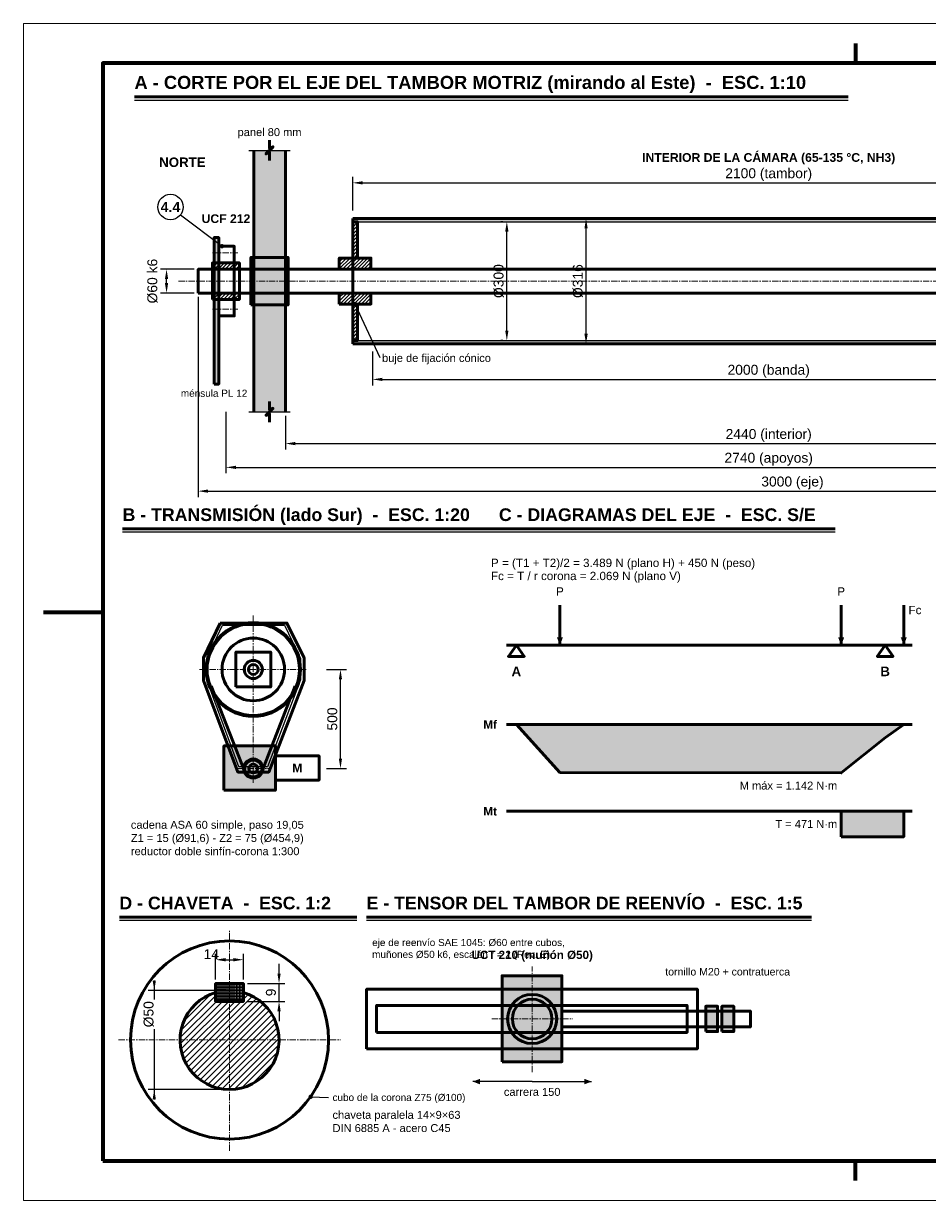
# Model space of a CAD drawing. Header units: millimetres. Extents: x 0 to 420, y 0 to 297.
# Tile 1 of 2: x 0 to 228, y 0 to 297. Entities that reach past the tile are written whole.
import ezdxf
from ezdxf.enums import TextEntityAlignment as Align

# ---------------------------------------------------------------- set-up
doc = ezdxf.new("R2010")
doc.units = ezdxf.units.MM
doc.header["$LTSCALE"] = 0.5
doc.linetypes.add('CENTER', pattern=[5.08, 3.175, -0.635, 0.635, -0.635])
for name, color, linetype, lineweight in [('CONTORNO', 7, 'CONTINUOUS', 50), ('COTAS', 7, 'CONTINUOUS', 25), ('EJES', 1, 'CENTER', 18), ('FINO', 7, 'CONTINUOUS', 25), ('HOJA', 8, 'CONTINUOUS', 13), ('RAYADO', 8, 'CONTINUOUS', 18), ('RECUADRO', 7, 'CONTINUOUS', 70), ('RELLENO', 9, 'CONTINUOUS', 13), ('TEXTO', 7, 'CONTINUOUS', 25)]:
    doc.layers.add(name, color=color, linetype=linetype, lineweight=lineweight)
doc.styles.add('NEGRITA', font='arialbd.ttf')
doc.styles.get("Standard").update_dxf_attribs({"font": 'arial.ttf'})
doc.dimstyles.new('IRAM', dxfattribs={"dimtxt": 2.5, "dimasz": 2.5, "dimexe": 1.5, "dimexo": 1, "dimgap": 0.8, "dimtad": 1, "dimdec": 1, "dimtxsty": 'Standard', "dimcen": 2.5, "dimazin": 3, "dimtfac": 1, "dimtmove": 0, "dimatfit": 3})

msp = doc.modelspace()

# ---------------------------------------------------------------- hatches: boundary and pattern name
at = {"layer": 'CONTORNO', "true_color": 0xc81e1e}
for points in [[(135.4, 140.1), (136.16, 142.1), (134.64, 142.1)], [(206.4, 140.1), (207.16, 142.1), (205.64, 142.1)]]:
    msp.add_hatch(color=7, dxfattribs=at).paths.add_polyline_path(points)
at = {"layer": 'CONTORNO', "true_color": 0x5a5f6e}
msp.add_hatch(color=7, dxfattribs=at).paths.add_polyline_path([(222.2, 140.1), (222.96, 142.1), (221.44, 142.1)])
at = {"layer": 'COTAS'}
h = msp.add_hatch(color=7, dxfattribs=at)
edge = h.paths.add_edge_path()
edge.add_arc((50.1, 240.8), 0.55, 0, 360)
h = msp.add_hatch(color=7, dxfattribs=at)
edge = h.paths.add_edge_path()
edge.add_arc((83.7, 226.2), 0.55, 0, 360)
for points in [[(113.4, 30), (115.2, 29.316), (115.2, 30.684)], [(143.4, 30), (141.6, 30.684), (141.6, 29.316)]]:
    msp.add_hatch(color=7, dxfattribs=at).paths.add_polyline_path(points)
h = msp.add_hatch(color=7, dxfattribs=at)
edge = h.paths.add_edge_path()
edge.add_arc((72.4788, 26.1606), 0.55, 0, 360)
at = {"layer": 'RAYADO'}
h = msp.add_hatch(dxfattribs=at)
h.set_pattern_fill('ANSI31', scale=0.2)
h.paths.add_polyline_path([(83.1, 237.8), (84.3, 237.8), (84.3, 247), (83.1, 247)])
h = msp.add_hatch(dxfattribs=at)
h.set_pattern_fill('ANSI31', scale=0.2)
h.paths.add_polyline_path([(79.7, 235), (87.7, 235), (87.7, 237.8), (79.7, 237.8)])
h = msp.add_hatch(dxfattribs=at)
h.set_pattern_fill('ANSI31', scale=0.2)
h.paths.add_polyline_path([(47.7, 235), (54.5, 235), (54.5, 236.6), (47.7, 236.6)])
h = msp.add_hatch(dxfattribs=at)
h.set_pattern_fill('ANSI31', scale=0.2)
h.paths.add_polyline_path([(47.7, 227.4), (54.5, 227.4), (54.5, 229), (47.7, 229)])
h = msp.add_hatch(dxfattribs=at)
h.set_pattern_fill('ANSI31', scale=0.2)
h.paths.add_polyline_path([(79.7, 226.2), (87.7, 226.2), (87.7, 229), (79.7, 229)])
h = msp.add_hatch(dxfattribs=at)
h.set_pattern_fill('ANSI31', scale=0.2)
h.paths.add_polyline_path([(83.1, 217), (84.3, 217), (84.3, 226.2), (83.1, 226.2)])
h = msp.add_hatch(dxfattribs=at)
h.set_pattern_fill('ANSI37', scale=0.12, angle=45)
h.paths.add_polyline_path([(48.5, 50.25), (55.5, 50.25), (55.5, 54.75), (48.5, 54.75)])
h = msp.add_hatch(dxfattribs=at)
h.set_pattern_fill('ANSI31', scale=0.35)
h.paths.add_polyline_path([(48.5, 52.5), (47.0993, 51.9992), (45.7679, 51.3356), (44.5248, 50.5186), (43.3876, 49.5596), (42.3724, 48.4724), (41.4935, 47.2722), (40.7634, 45.9762), (40.1924, 44.6026), (39.7887, 43.1708), (39.5579, 41.7013), (39.5033, 40.2147), (39.6256, 38.7322), (39.9233, 37.2748), (40.3919, 35.8629), (41.025, 34.5168), (41.8134, 33.2554), (42.7462, 32.0966), (43.81, 31.0568), (44.9898, 30.1508), (46.2688, 29.3913), (47.6291, 28.7891), (49.0512, 28.3528), (50.5151, 28.0885), (52, 28), (53.4849, 28.0885), (54.9488, 28.3528), (56.3709, 28.7891), (57.7312, 29.3913), (59.0102, 30.1508), (60.19, 31.0568), (61.2538, 32.0966), (62.1866, 33.2554), (62.975, 34.5168), (63.6081, 35.8629), (64.0767, 37.2748), (64.3744, 38.7322), (64.4967, 40.2147), (64.4421, 41.7013), (64.2113, 43.1708), (63.8076, 44.6026), (63.2366, 45.9762), (62.5065, 47.2722), (61.6276, 48.4724), (60.6124, 49.5596), (59.4752, 50.5186), (58.2321, 51.3356), (56.9007, 51.9992), (55.5, 52.5), (55.5, 52.5), (55.5, 50.25), (48.5, 50.25)])
at = {"layer": 'RELLENO', "true_color": 0x969696}
msp.add_hatch(color=7, dxfattribs=at).paths.add_polyline_path([(58.1, 199), (66.1, 199), (66.1, 265), (58.1, 265)])
at = {"layer": 'RELLENO', "true_color": 0x3c3c3c}
for points in [[(83.1, 247), (293.1, 247), (293.1, 247.8), (83.1, 247.8)], [(83.1, 217), (293.1, 217), (293.1, 216.2), (83.1, 216.2)]]:
    msp.add_hatch(color=7, dxfattribs=at).paths.add_polyline_path(points)
at = {"layer": 'RELLENO', "true_color": 0xffffff}
for points in [[(48.1, 206), (49.3, 206), (49.3, 243), (48.1, 243)], [(57.4, 226), (66.8, 226), (66.8, 238), (57.4, 238)], [(50.6, 103.5), (63.6, 103.5), (63.6, 114.7), (50.6, 114.7)], [(120.8, 35), (135.9, 35), (135.9, 56.7), (120.8, 56.7)], [(172.2, 42.6), (175.2, 42.6), (175.2, 49), (172.2, 49)], [(176.3, 42.6), (179.3, 42.6), (179.3, 49), (176.3, 49)]]:
    msp.add_hatch(color=7, dxfattribs=at).paths.add_polyline_path(points)
at = {"layer": 'RELLENO', "true_color": 0xdce4f0}
msp.add_hatch(color=7, dxfattribs=at).paths.add_polyline_path([(124.4, 120.1), (135.4, 108), (206.4, 107.9), (217.6, 116.8), (222.2, 120.1)])
at = {"layer": 'RELLENO', "true_color": 0xf0e0d4}
msp.add_hatch(color=7, dxfattribs=at).paths.add_polyline_path([(206.4, 91.8), (222.2, 91.8), (222.2, 98.2), (206.4, 98.2)])

# ---------------------------------------------------------------- linework, layer by layer
at = {"layer": 'CONTORNO'}
for p, q in [((28, 278.5), (208.18, 278.5)), ((58.1, 199), (58.1, 265)), ((66.1, 199), (66.1, 265)), ((83.1, 247.8), (293.1, 247.8)), ((83.1, 216.2), (83.1, 247.8)), ((83.1, 216.2), (293.1, 216.2)), ((25, 169.5), (124.84, 169.5)), ((120, 169.5), (204.864, 169.5)), ((47.4027, 129.8663), (55.8666, 108.1678)), ((68.5973, 129.8663), (60.1334, 108.1678)), ((121.9, 120.1), (224.3, 120.1)), ((121.9, 98.2), (224.3, 98.2)), ((24.2, 71.5), (84.104, 71.5)), ((86.6, 71.5), (198.92, 71.5))]:
    msp.add_line(p, q, dxfattribs=at)
at = {"layer": 'CONTORNO', "true_color": 0xc81e1e}
for p, q in [((135.4, 150.2), (135.4, 140.1)), ((206.4, 150.2), (206.4, 140.1))]:
    msp.add_line(p, q, dxfattribs=at)
at = {"layer": 'CONTORNO', "true_color": 0x5a5f6e}
msp.add_line((222.2, 150.2), (222.2, 140.1), dxfattribs=at)
at = {"layer": 'CONTORNO', "lineweight": 50}
msp.add_line((121.9, 140.1), (224.3, 140.1), dxfattribs=at)
at = {"layer": 'CONTORNO'}
for points in [[(62.1, 267.6), (62.1, 265.5), (63, 265.9), (61.2, 264.1), (62.1, 264.5), (62.1, 262.4)], [(62.1, 201.6), (62.1, 199.5), (63, 199.9), (61.2, 198.1), (62.1, 198.5), (62.1, 196.4)], [(124.4, 120.1), (135.4, 108), (206.4, 107.9), (217.6, 116.8), (222.2, 120.1)]]:
    msp.add_lwpolyline(points, dxfattribs=at)
for points in [[(83.1, 237.8), (84.3, 237.8), (84.3, 247), (83.1, 247)], [(48.1, 206), (49.3, 206), (49.3, 243), (48.1, 243)], [(49.3, 223.2), (53.2, 223.2), (53.2, 240.8), (49.3, 240.8)], [(57.4, 226), (66.8, 226), (66.8, 238), (57.4, 238)], [(79.7, 235), (87.7, 235), (87.7, 237.8), (79.7, 237.8)], [(44.1, 229), (333.6, 229), (333.6, 235), (44.1, 235)], [(47.7, 235), (54.5, 235), (54.5, 236.6), (47.7, 236.6)], [(47.7, 227.4), (54.5, 227.4), (54.5, 236.6), (47.7, 236.6)], [(47.7, 227.4), (54.5, 227.4), (54.5, 229), (47.7, 229)], [(79.7, 226.2), (87.7, 226.2), (87.7, 229), (79.7, 229)], [(83.1, 217), (84.3, 217), (84.3, 226.2), (83.1, 226.2)], [(49.6, 145.7), (66.5, 145.7), (70.8, 136.9), (70.8, 131.2), (61.9, 108.1), (54.1, 108.1), (45.4, 131.2), (45.4, 136.9)], [(124.4, 140.1), (122.4, 137.3), (126.4, 137.3)], [(217.5, 140.1), (215.5, 137.3), (219.5, 137.3)], [(53.6, 129.6), (62.4, 129.6), (62.4, 138.4), (53.6, 138.4)], [(50.6, 103.5), (63.6, 103.5), (63.6, 114.7), (50.6, 114.7)], [(63.6, 106.1), (74.6, 106.1), (74.6, 112.2), (63.6, 112.2)], [(206.4, 91.8), (222.2, 91.8), (222.2, 98.2), (206.4, 98.2)], [(120.8, 35), (135.9, 35), (135.9, 56.7), (120.8, 56.7)], [(48.5, 50.25), (55.5, 50.25), (55.5, 54.75), (48.5, 54.75)], [(48.5, 52.5), (47.0993, 51.9992), (45.7679, 51.3356), (44.5248, 50.5186), (43.3876, 49.5596), (42.3724, 48.4724), (41.4935, 47.2722), (40.7634, 45.9762), (40.1924, 44.6026), (39.7887, 43.1708), (39.5579, 41.7013), (39.5033, 40.2147), (39.6256, 38.7322), (39.9233, 37.2748), (40.3919, 35.8629), (41.025, 34.5168), (41.8134, 33.2554), (42.7462, 32.0966), (43.81, 31.0568), (44.9898, 30.1508), (46.2688, 29.3913), (47.6291, 28.7891), (49.0512, 28.3528), (50.5151, 28.0885), (52, 28), (53.4849, 28.0885), (54.9488, 28.3528), (56.3709, 28.7891), (57.7312, 29.3913), (59.0102, 30.1508), (60.19, 31.0568), (61.2538, 32.0966), (62.1866, 33.2554), (62.975, 34.5168), (63.6081, 35.8629), (64.0767, 37.2748), (64.3744, 38.7322), (64.4967, 40.2147), (64.4421, 41.7013), (64.2113, 43.1708), (63.8076, 44.6026), (63.2366, 45.9762), (62.5065, 47.2722), (61.6276, 48.4724), (60.6124, 49.5596), (59.4752, 50.5186), (58.2321, 51.3356), (56.9007, 51.9992), (55.5, 52.5), (55.5, 52.5), (55.5, 50.25), (48.5, 50.25)], [(86.6, 38.3), (170.1, 38.3), (170.1, 53.3), (86.6, 53.3)], [(89.1, 42.4), (167.5, 42.4), (167.5, 49.2), (89.1, 49.2)], [(135.9, 43.8), (183.5, 43.8), (183.5, 47.8), (135.9, 47.8)], [(172.2, 42.6), (175.2, 42.6), (175.2, 49), (172.2, 49)], [(176.3, 42.6), (179.3, 42.6), (179.3, 49), (176.3, 49)]]:
    msp.add_lwpolyline(points, close=True, dxfattribs=at)
at = {"layer": 'CONTORNO', "lineweight": 70}
for centre, radius in [((58, 134), 11.75), ((58, 109), 2.29)]:
    msp.add_circle(centre, radius, dxfattribs=at)
at = {"layer": 'CONTORNO'}
for centre, radius in [((58, 134), 7.9), ((58, 134), 2.29), ((58, 134), 1.25), ((58, 109), 1.1), ((52, 40.5), 25), ((128.4, 45.8), 6.2), ((128.4, 45.8), 5)]:
    msp.add_circle(centre, radius, dxfattribs=at)
at = {"layer": 'COTAS'}
for p, q in [((39.6458, 248.7613), (50.1, 240.8)), ((90, 212.6), (83.7, 226.2)), ((128.4, 30), (113.4, 30)), ((128.4, 30), (143.4, 30)), ((72.4788, 26.1606), (77, 26))]:
    msp.add_line(p, q, dxfattribs=at)
msp.add_circle((37.1, 250.7), 3.2, dxfattribs=at)
at = {"layer": 'EJES'}
for p, q in [((47.7, 239.1), (54.1, 239.1)), ((39.1, 232), (348.1, 232)), ((47.7, 224.9), (54.1, 224.9)), ((58, 147.6), (58, 105.4)), ((44.4, 134), (71.6, 134)), ((54, 109), (62, 109)), ((52, 12.5), (52, 68)), ((128.4, 32.4), (128.4, 59)), ((118.2, 45.8), (138.6, 45.8)), ((24, 40.5), (80, 40.5))]:
    msp.add_line(p, q, dxfattribs=at)
at = {"layer": 'FINO'}
for p, q in [((28, 277.7), (208.18, 277.7)), ((56.9, 265), (67.3, 265)), ((83.1, 247), (293.1, 247)), ((83.1, 217), (293.1, 217)), ((56.9, 199), (67.3, 199)), ((25, 168.7), (124.84, 168.7)), ((120, 168.7), (204.864, 168.7)), ((24.2, 70.7), (84.104, 70.7)), ((86.6, 70.7), (198.92, 70.7))]:
    msp.add_line(p, q, dxfattribs=at)
msp.add_lwpolyline([(50.188, 145.145), (65.905, 145.145), (69.904, 136.785), (69.904, 131.37), (61.627, 109.425), (54.373, 109.425), (46.282, 131.37), (46.282, 136.785)], close=True, dxfattribs=at)
at = {"layer": 'HOJA'}
msp.add_lwpolyline([(0, 0), (420, 0), (420, 297), (0, 297)], close=True, dxfattribs=at)
at = {"layer": 'RECUADRO'}
for p, q in [((210, 292), (210, 287)), ((5, 148.5), (20, 148.5)), ((210, 5), (210, 10))]:
    msp.add_line(p, q, dxfattribs=at)
msp.add_lwpolyline([(20, 10), (410, 10), (410, 287), (20, 287)], close=True, dxfattribs=at)

# ---------------------------------------------------------------- texts
at = {"layer": 'COTAS', "style": 'NEGRITA'}
msp.add_text('4.4', height=2.56, dxfattribs=at).set_placement((37.1, 250.7), align=Align.MIDDLE_CENTER)
at = {"layer": 'TEXTO', "style": 'NEGRITA'}
for s, height, p in [('A - CORTE POR EL EJE DEL TAMBOR MOTRIZ (mirando al Este)  -  ESC. 1:10', 3.3, (28, 279.5)), ('B - TRANSMISIÓN (lado Sur)  -  ESC. 1:20', 3.2, (25, 170.5)), ('C - DIAGRAMAS DEL EJE  -  ESC. S/E', 3.2, (120, 170.5)), ('E - TENSOR DEL TAMBOR DE REENVÍO  -  ESC. 1:5', 3.2, (86.6, 72.5)), ('D - CHAVETA  -  ESC. 1:2', 3.2, (24.2, 72.5))]:
    msp.add_text(s, height=height, dxfattribs=at).set_placement(p, align=Align.BOTTOM_LEFT)
at = {"layer": 'TEXTO'}
for s, height, p in [('panel 80 mm', 2, (62.1, 268)), ('P', 2.1, (135.4, 152)), ('P', 2.1, (206.4, 152))]:
    msp.add_text(s, height=height, dxfattribs=at).set_placement(p, align=Align.BOTTOM_CENTER)
at = {"layer": 'TEXTO', "style": 'NEGRITA'}
for s, height, p in [('INTERIOR DE LA CÁMARA (65-135 °C, NH3)', 2.2, (188.1, 263.2)), ('NORTE', 2.4, (40.1, 262)), ('A', 2.4, (124.4, 133.5)), ('B', 2.4, (217.5, 133.5)), ('M', 2.2, (69.1, 109.15))]:
    msp.add_text(s, height=height, dxfattribs=at).set_placement(p, align=Align.MIDDLE_CENTER)
for s, height, p in [('UCF 212', 2.2, (51.1, 246)), ('UCT 210 (muñón Ø50)', 2.1, (128.4, 60.3))]:
    msp.add_text(s, height=height, dxfattribs=at).set_placement(p, align=Align.BOTTOM_CENTER)
at = {"layer": 'TEXTO'}
for s, height, p in [('buje de fijación cónico', 2, (90.5, 212.6)), ('P = (T1 + T2)/2 = 3.489 N (plano H) + 450 N (peso)', 2.1, (118, 160.9)), ('Fc = T / r corona = 2.069 N (plano V)', 2.1, (118, 157.6)), ('Fc', 2.1, (223.4, 149)), ('cubo de la corona Z75 (Ø100)', 1.8, (78, 26))]:
    msp.add_text(s, height=height, dxfattribs=at).set_placement(p, align=Align.MIDDLE_LEFT)
msp.add_text('ménsula PL 12', height=1.8, dxfattribs=at).set_placement((48.1, 203.7), align=Align.MIDDLE_CENTER)
at = {"layer": 'TEXTO', "style": 'NEGRITA'}
for s, p in [('Mf', (119.5, 120.1)), ('Mt', (119.5, 98.2))]:
    msp.add_text(s, height=2.1, dxfattribs=at).set_placement(p, align=Align.MIDDLE_RIGHT)
at = {"layer": 'TEXTO'}
msp.add_text('M máx = 1.142 N·m', height=2, dxfattribs=at).set_placement((205.4, 105.7), align=Align.TOP_RIGHT)
msp.add_text('T = 471 N·m', height=2, dxfattribs=at).set_placement((205.4, 95), align=Align.MIDDLE_RIGHT)
msp.add_text('tornillo M20 + contratuerca', height=1.9, dxfattribs=at).set_placement((162, 56.2), align=Align.BOTTOM_LEFT)
msp.add_text('carrera 150', height=2, dxfattribs=at).set_placement((128.4, 28.4), align=Align.TOP_CENTER)
at = {"layer": 'TEXTO', "attachment_point": 1}
for s, insert, char_height in [('cadena ASA 60 simple, paso 19,05\\PZ1 = 15 (Ø91,6) - Z2 = 75 (Ø454,9)\\Preductor doble sinfín-corona 1:300', (27.1, 95.8), 2), ('eje de reenvío SAE 1045: Ø60 entre cubos,\\Pmuñones Ø50 k6, escalón r = 2 (Rev. E)', (88, 66), 1.8), ('chaveta paralela 14×9×63\\PDIN 6885 A - acero C45', (78, 22.6), 2)]:
    msp.add_mtext(s, dxfattribs=dict(at, insert=insert, char_height=char_height))

# ---------------------------------------------------------------- dimensions: what is measured, and where the dimension line sits
at = {"layer": 'COTAS'}
for base, p1, p2, text in [((83.1, 256.8), (83.1, 248.8), (293.1, 248.8), '<> (tambor)'), ((44.1, 179), (44.1, 229), (344.1, 229), '<> (eje)'), ((88.1, 207.2), (88.1, 215.2), (288.1, 215.2), '<> (banda)'), ((51.1, 185), (51.1, 200), (325.1, 200), '<> (apoyos)'), ((66.1, 191), (66.1, 199), (310.1, 199), '<> (interior)')]:
    msp.add_linear_dim(base=base, p1=p1, p2=p2, text=text, dimstyle='IRAM', override={"dimlfac": 10}, dxfattribs=at).render()
for base, p1, p2, text in [((122, 217), (122, 217), (122, 247), 'Ø<>'), ((142, 216.2), (142, 216.2), (142, 247.8), 'Ø<>'), ((36.1, 229), (44.1, 229), (44.1, 235), 'Ø<> k6')]:
    msp.add_linear_dim(base=base, p1=p1, p2=p2, angle=90, text=text, dimstyle='IRAM', override={"dimlfac": 10}, dxfattribs=at).render()
for base, p1, p2, override in [((80, 109), (75.5, 109), (75.5, 134), {"dimlfac": 20}), ((64.5, 50.25), (55.5, 50.25), (55.5, 54.75), {"dimlfac": 2})]:
    msp.add_linear_dim(base=base, p1=p1, p2=p2, angle=90, dimstyle='IRAM', override=override, dxfattribs=at).render()
msp.add_linear_dim(base=(48.5, 60.75), p1=(48.5, 54.75), p2=(55.5, 54.75), location=(47.4, 62.15), dimstyle='IRAM', override={"dimlfac": 2, "dimtmove": 2}, dxfattribs=at).render()
msp.add_linear_dim(base=(33, 53), p1=(52, 53), p2=(52, 28), angle=90, location=(31.6, 47), text='Ø<>', dimstyle='IRAM', override={"dimlfac": 2, "dimtmove": 2}, dxfattribs=at).render()

doc.saveas('drawing.dxf')
